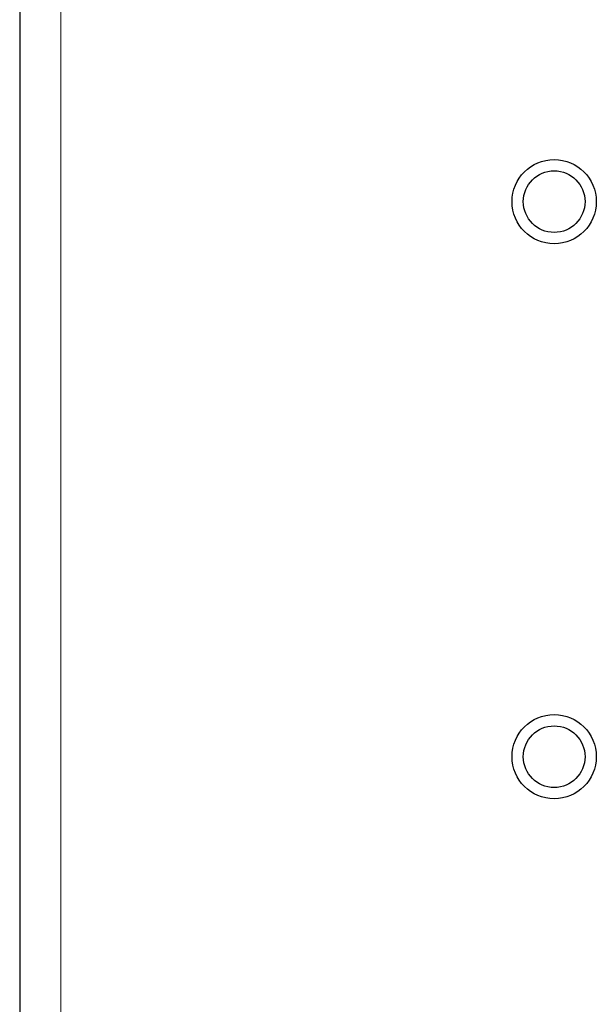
# Paper-space layout 'Blatt3' of a CAD drawing. Header units: millimetres. Extents: x 5 to 418, y 2 to 292.
# Tile 74 of 95: x 297 to 306, y 96 to 112. Entities that reach past the tile are written whole.
import ezdxf

# ---------------------------------------------------------------- set-up
doc = ezdxf.new("R2010")
doc.units = ezdxf.units.MM

psp = doc.layouts.new('Blatt3')

# ---------------------------------------------------------------- linework, layer by layer
at = {"color": 7, "linetype": 'Continuous', "lineweight": 25}
psp.add_line((296.7756, 251.3413), (296.7756, 92.1746), dxfattribs=at)
at = {"color": 7, "linetype": 'Continuous', "lineweight": 18}
psp.add_line((297.4423, 251.3413), (297.4423, 92.1746), dxfattribs=at)
at = {"color": 7, "linetype": 'Continuous', "lineweight": 25}
for centre, radius in [((305.4423, 109.5079), 0.6833), ((305.4423, 109.5079), 0.5), ((305.4423, 100.5079), 0.6833), ((305.4423, 100.5079), 0.5)]:
    psp.add_circle(centre, radius, dxfattribs=at)

doc.saveas('drawing.dxf')
